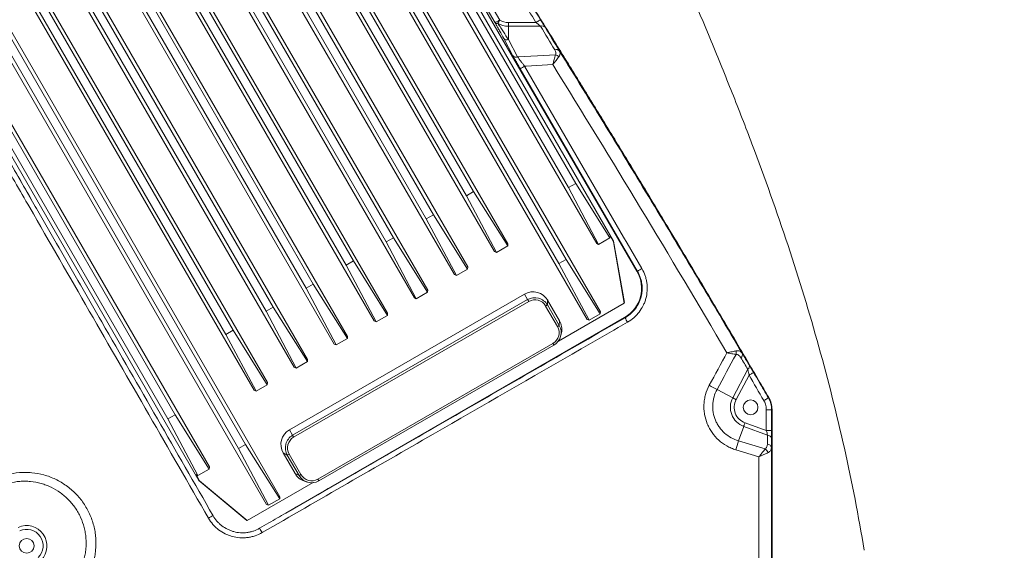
# Model space of a CAD drawing. Header units: millimetres. Extents: x 127 to 4201, y 49 to 2729.
# Tile 95 of 102: x 3118 to 3486, y 1307 to 1505. Entities that reach past the tile are written whole.
import ezdxf

# ---------------------------------------------------------------- set-up
doc = ezdxf.new("R2010")
doc.units = ezdxf.units.MM
doc.header["$LTSCALE"] = 10

msp = doc.modelspace()

# ---------------------------------------------------------------- linework, layer by layer
at = {"color": 7, "linetype": 'Continuous', "lineweight": 15}
for p, q in [((3348.91, 1411.04), (3137.27, 1776.07)), ((3138.71, 1771.3), (3340.18, 1422.34)), ((3136.13, 1763.89), (3333.83, 1421.45)), ((3335.24, 1395.89), (3126.11, 1758.11)), ((3150.96, 1740.86), (3323.3, 1442.35)), ((3325.98, 1443.9), (3153.64, 1742.4)), ((3135.96, 1732.2), (3319.72, 1413.92)), ((3322.4, 1415.47), (3138.64, 1733.75)), ((3001.17, 1685.97), (3210.29, 1323.76)), ((3184.93, 1332.7), (2983.45, 1681.67)), ((3188.87, 1337.75), (2991.16, 1680.19)), ((3016, 1662.94), (3199.76, 1344.66)), ((3202.43, 1346.21), (3018.68, 1664.49)), ((3173.39, 1664.71), (3330.25, 1393.02)), ((3176.04, 1357.33), (3003.69, 1655.84)), ((3001.01, 1654.29), (3173.36, 1355.78)), ((3165.6, 1643.57), (3295.6, 1418.41)), ((3300.58, 1421.29), (3170.59, 1646.45)), ((3285.59, 1412.63), (3155.59, 1637.79)), ((3150.61, 1634.91), (3280.6, 1409.75)), ((3270.59, 1403.97), (3140.59, 1629.13)), ((3135.61, 1626.25), (3265.61, 1401.09)), ((3287.74, 1440.86), (3183.11, 1622.09)), ((3255.6, 1395.31), (3125.6, 1620.47)), ((3180.44, 1620.54), (3285.07, 1439.31)), ((3120.62, 1617.6), (3250.61, 1392.44)), ((3240.6, 1386.65), (3110.6, 1611.82)), ((3165.44, 1611.88), (3270.07, 1430.66)), ((3272.75, 1432.2), (3168.12, 1613.43)), ((3105.62, 1608.94), (3235.62, 1383.78)), ((3225.61, 1378), (3095.61, 1603.16)), ((3150.44, 1603.23), (3255.08, 1422)), ((3257.75, 1423.54), (3153.12, 1604.77)), ((3090.63, 1600.28), (3220.62, 1375.12)), ((3215.27, 1326.63), (3058.41, 1598.32)), ((3242.76, 1414.89), (3138.13, 1596.11)), ((3210.61, 1369.34), (3080.61, 1594.5)), ((3135.45, 1594.57), (3240.08, 1413.34)), ((3075.63, 1591.62), (3205.63, 1366.46)), ((3120.45, 1585.91), (3225.09, 1404.68)), ((3227.76, 1406.23), (3123.13, 1587.46)), ((3105.46, 1577.25), (3210.09, 1396.03)), ((3212.77, 1397.57), (3108.14, 1578.8)), ((3197.77, 1388.91), (3093.14, 1570.14)), ((3090.46, 1568.6), (3195.09, 1387.37)), ((3295.83, 1504.06), (3292.87, 1509.18)), ((3294.6, 1510.18), (3297.56, 1505.06)), ((3300.77, 1502.74), (3300.77, 1504.16)), ((3300.77, 1504.16), (3311.11, 1504.16)), ((3312.84, 1502.74), (3300.77, 1502.74)), ((3300.77, 1497.73), (3300.77, 1502.74)), ((3302.51, 1491.67), (3299.04, 1498.14)), ((3300.77, 1497.73), (3304.24, 1491.26)), ((3101.13, 1474.68), (3122.75, 1437.06)), ((3285.07, 1439.31), (3287.74, 1440.86)), ((3287.74, 1440.86), (3300.53, 1420.49)), ((3323.3, 1442.35), (3325.98, 1443.9)), ((3334.55, 1421.09), (3323.3, 1442.35)), ((3325.98, 1443.9), (3338.76, 1423.52)), ((3296.32, 1418.05), (3285.07, 1439.31)), ((3270.07, 1430.66), (3272.75, 1432.2)), ((3281.32, 1409.4), (3270.07, 1430.66)), ((3272.75, 1432.2), (3285.54, 1411.83)), ((3255.08, 1422), (3257.75, 1423.54)), ((3257.75, 1423.54), (3270.54, 1403.17)), ((3338.76, 1423.52), (3334.55, 1421.09)), ((3338.76, 1423.52), (3338.82, 1424.32)), ((3340.14, 1422.02), (3338.82, 1424.32)), ((3266.33, 1400.74), (3255.08, 1422)), ((3300.53, 1420.49), (3296.32, 1418.05)), ((3300.53, 1420.49), (3300.58, 1421.29)), ((3334.55, 1421.09), (3333.83, 1421.45)), ((3340.14, 1422.02), (3340.18, 1422.34)), ((3344.16, 1399.13), (3340.14, 1422.02)), ((3344.23, 1399.28), (3340.18, 1422.34)), ((3296.32, 1418.05), (3295.6, 1418.41)), ((3319.72, 1413.92), (3322.4, 1415.47)), ((3322.4, 1415.47), (3335.18, 1395.1)), ((3240.08, 1413.34), (3242.76, 1414.89)), ((3251.33, 1392.08), (3240.08, 1413.34)), ((3242.76, 1414.89), (3255.54, 1394.52)), ((3285.54, 1411.83), (3281.32, 1409.4)), ((3285.54, 1411.83), (3285.59, 1412.63)), ((3330.97, 1392.66), (3319.72, 1413.92)), ((3281.32, 1409.4), (3280.6, 1409.75)), ((3348.91, 1411.04), (3349.14, 1410.98)), ((3225.09, 1404.68), (3227.76, 1406.23)), ((3236.33, 1383.42), (3225.09, 1404.68)), ((3227.76, 1406.23), (3240.55, 1385.86)), ((3270.54, 1403.17), (3270.59, 1403.97)), ((3306.81, 1402.46), (3218.83, 1351.66)), ((3220.02, 1349.6), (3308, 1400.4)), ((3266.33, 1400.74), (3265.61, 1401.09)), ((3270.54, 1403.17), (3266.33, 1400.74)), ((3308, 1400.4), (3306.81, 1402.46)), ((3210.09, 1396.03), (3212.77, 1397.57)), ((3212.77, 1397.57), (3225.55, 1377.2)), ((3308.4, 1399.71), (3220.42, 1348.91)), ((3319.17, 1390.33), (3314.73, 1398.01)), ((3315.37, 1398.43), (3315.48, 1400.14)), ((3315.37, 1398.43), (3319.81, 1390.74)), ((3319.92, 1392.45), (3315.48, 1400.14)), ((3319.52, 1384.9), (3344.16, 1399.13)), ((3344.23, 1399.28), (3344.16, 1399.13)), ((3221.34, 1374.77), (3210.09, 1396.03)), ((3217.51, 1320.49), (3344.3, 1393.69)), ((3255.54, 1394.52), (3251.33, 1392.08)), ((3255.54, 1394.52), (3255.6, 1395.31)), ((3330.97, 1392.66), (3330.25, 1393.02)), ((3335.18, 1395.1), (3330.97, 1392.66)), ((3335.18, 1395.1), (3335.24, 1395.89)), ((3344.49, 1393.64), (3344.3, 1393.69)), ((3251.33, 1392.08), (3250.61, 1392.44)), ((3319.81, 1390.74), (3319.92, 1392.45)), ((3195.09, 1387.37), (3197.77, 1388.91)), ((3206.34, 1366.11), (3195.09, 1387.37)), ((3197.77, 1388.91), (3210.56, 1368.54)), ((3240.55, 1385.86), (3236.33, 1383.42)), ((3240.55, 1385.86), (3240.6, 1386.65)), ((3320.42, 1386.94), (3320.64, 1387.99)), ((3229.48, 1333.2), (3317.47, 1384)), ((3317.83, 1383.37), (3229.84, 1332.57)), ((3236.33, 1383.42), (3235.62, 1383.78)), ((3221.34, 1374.77), (3220.62, 1375.12)), ((3225.55, 1377.2), (3221.34, 1374.77)), ((3225.55, 1377.2), (3225.61, 1378)), ((3384.74, 1363.63), (3390.4, 1374.32)), ((3390.84, 1372.13), (3385.99, 1362.97)), ((3210.56, 1368.54), (3206.34, 1366.11)), ((3210.56, 1368.54), (3210.61, 1369.34)), ((3206.34, 1366.11), (3205.63, 1366.46)), ((3378.86, 1366.75), (3384.74, 1363.63)), ((3398.11, 1363.63), (3398.17, 1363.66)), ((3173.36, 1355.78), (3176.04, 1357.33)), ((3176.04, 1357.33), (3188.82, 1336.96)), ((3397.31, 1359.18), (3399.31, 1359.18)), ((3397.31, 1351.38), (3397.31, 1359.18)), ((3399.31, 1359.18), (3399.31, 1351.38)), ((3399.31, 1359.18), (3399.38, 1359.18)), ((3399.38, 1222.22), (3399.38, 1359.18)), ((3399.45, 1222.22), (3399.45, 1359.18)), ((3184.61, 1334.52), (3173.36, 1355.78)), ((3386.89, 1347.57), (3388.85, 1352.95)), ((3397.77, 1349.71), (3388.85, 1352.95)), ((3389.34, 1354.28), (3397.31, 1351.38)), ((3220.02, 1349.6), (3218.83, 1351.66)), ((3397.31, 1351.38), (3399.31, 1351.38)), ((3397.71, 1346.26), (3397.77, 1349.71)), ((3199.76, 1344.66), (3202.43, 1346.21)), ((3202.43, 1346.21), (3215.22, 1325.84)), ((3386.89, 1347.57), (3396.94, 1344.5)), ((3399.29, 1348.38), (3399.23, 1344.93)), ((3211.01, 1323.4), (3199.76, 1344.66)), ((3218.04, 1342.23), (3216.5, 1342.99)), ((3216.5, 1342.99), (3220.94, 1335.3)), ((3222.48, 1334.54), (3218.04, 1342.23)), ((3218.72, 1342.58), (3223.16, 1334.89)), ((3394.48, 1341.54), (3385.93, 1344.15)), ((3188.82, 1336.96), (3188.87, 1337.75)), ((3184.61, 1334.52), (3183.89, 1334.88)), ((3183.89, 1334.88), (3185.22, 1332.58)), ((3188.82, 1336.96), (3184.61, 1334.52)), ((3222.48, 1334.54), (3220.94, 1335.3)), ((3184.93, 1332.7), (3185.22, 1332.58)), ((3184.93, 1332.7), (3202.88, 1317.66)), ((3185.22, 1332.58), (3203.04, 1317.65)), ((3203.04, 1317.65), (3227.68, 1331.88)), ((3224.45, 1332.45), (3225.46, 1332.12)), ((3215.22, 1325.84), (3215.27, 1326.63)), ((3211.01, 1323.4), (3210.29, 1323.76)), ((3215.22, 1325.84), (3211.01, 1323.4)), ((3203.04, 1317.65), (3202.88, 1317.66))]:
    msp.add_line(p, q, dxfattribs=at)
at = {"color": 7, "linetype": 'Continuous', "lineweight": 15, "flags": 128}
for points in [[(3297.56, 1505.06), (3297.23, 1504.87), (3296.91, 1504.68), (3296.61, 1504.51), (3296.35, 1504.36), (3296.14, 1504.24), (3295.97, 1504.14), (3295.87, 1504.08), (3295.83, 1504.06)], [(3297.56, 1505.06), (3297.45, 1504.89), (3297.35, 1504.73), (3297.25, 1504.56), (3297.16, 1504.4), (3297.07, 1504.25), (3296.98, 1504.11), (3296.9, 1503.97), (3296.82, 1503.85)], [(3311.11, 1504.16), (3311.44, 1504.36), (3311.75, 1504.55), (3312.05, 1504.74), (3312.3, 1504.89), (3312.51, 1505.03), (3312.67, 1505.12), (3312.77, 1505.19), (3312.81, 1505.21)], [(3304.24, 1491.26), (3311.71, 1491.65), (3318.4, 1492)], [(3317.4, 1488.4), (3307.43, 1487.87), (3306.85, 1487.84)], [(3308.4, 1399.71), (3308.33, 1399.83), (3308.26, 1399.96), (3308.19, 1400.07), (3308.13, 1400.17), (3308.08, 1400.26), (3308.04, 1400.33), (3308.02, 1400.37), (3308, 1400.4)], [(3317.83, 1383.37), (3317.83, 1383.38), (3317.81, 1383.42), (3317.78, 1383.48), (3317.73, 1383.55), (3317.68, 1383.65), (3317.61, 1383.76), (3317.54, 1383.88), (3317.47, 1384)], [(3390.84, 1372.13), (3391.18, 1372.32), (3391.5, 1372.51), (3391.79, 1372.68), (3392.06, 1372.84), (3392.27, 1372.96), (3392.43, 1373.05), (3392.53, 1373.11), (3392.57, 1373.14)], [(3384.74, 1363.63), (3384.87, 1363.56), (3385.01, 1363.49), (3385.16, 1363.41), (3385.32, 1363.33), (3385.48, 1363.24), (3385.65, 1363.15), (3385.82, 1363.06), (3385.99, 1362.97)], [(3396.38, 1362.62), (3396.71, 1362.82), (3397.04, 1363), (3397.33, 1363.17), (3397.59, 1363.33), (3397.81, 1363.45), (3397.97, 1363.55), (3398.07, 1363.6), (3398.11, 1363.63)], [(3388.85, 1352.95), (3388.9, 1353.09), (3388.96, 1353.24), (3389.01, 1353.4), (3389.08, 1353.56), (3389.14, 1353.74), (3389.2, 1353.92), (3389.27, 1354.1), (3389.34, 1354.28)], [(3220.42, 1348.91), (3220.34, 1349.03), (3220.27, 1349.16), (3220.21, 1349.27), (3220.15, 1349.37), (3220.1, 1349.46), (3220.06, 1349.53), (3220.03, 1349.57), (3220.02, 1349.6)], [(3229.84, 1332.57), (3229.84, 1332.58), (3229.82, 1332.62), (3229.79, 1332.68), (3229.74, 1332.75), (3229.69, 1332.85), (3229.62, 1332.96), (3229.56, 1333.08), (3229.48, 1333.2)]]:
    msp.add_lwpolyline(points, dxfattribs=at)
at = {"color": 7, "linetype": 'Continuous', "lineweight": 15}
for centre in [(3391.45, 1360.08), (3120.51, 1308.22)]:
    msp.add_circle(centre, 2.75, dxfattribs=at)
for centre, radius, start, end in [((3296.5, 1504.78), 0.989, 227.2735, 289.112), ((3300.77, 1510.33), 7.59, 238.6137, 270), ((3300.77, 1510.33), 6.17, 238.6137, 270), ((3313.45, 1501.39), 1.48, 42.0409, 114.0565), ((3300.2, 1499.15), 1.53, 221.0346, 292.0125), ((3318.73, 1492.57), 1.48, 41.9534, 114.0015), ((3303.67, 1492.68), 1.53, 221.0338, 292.0133), ((3317.73, 1489.17), 2.91, 48.0225, 76.7036), ((3316.1, 1470.98), 19.23, 118.7462, 124.4369), ((3357.56, 1399.39), 14.33, 118.2956, 125.9953), ((3309.99, 1396.97), 6.35, 30.0394, 120.0393), ((3310.7, 1395.73), 5.39, 30.0392, 120.0393), ((3310.72, 1395.7), 4.63, 30.0394, 120.0392), ((3312.9, 1401.54), 3.97, 297.3893, 308.3973), ((3357.7, 1399.54), 14.47, 204.0635, 211.6878), ((3315.16, 1388.01), 4.63, 299.9609, 29.9604), ((3315.14, 1388.05), 5.39, 299.9609, 29.9606), ((3317.34, 1393.86), 3.98, 297.3903, 308.3954), ((3314.44, 1389.29), 6.34, 348.1692, 29.9942), ((3383.06, 1380.51), 2.99, 348.22, 13.7006), ((3386.87, 1379.8), 1.48, 308.1159, 20.1815), ((3389.49, 1375.48), 1.48, 308.0758, 20.1173), ((3170.18, 987.51), 432.86, 61.178, 61.6118), ((3391.45, 1360.08), 7.59, 152.0917, 250), ((3391.45, 1360.08), 6.17, 152.0917, 250), ((3222, 1346.16), 6.35, 119.9609, 209.9607), ((3222.71, 1344.93), 5.39, 119.9605, 209.9608), ((3222.73, 1344.89), 4.63, 119.9606, 209.961), ((3397.69, 1348.09), 1.62, 10.3969, 87.1278), ((3317.05, 1365.46), 72.1, 342.8067, 345.6315), ((3397.63, 1344.64), 1.62, 10.3974, 87.1268), ((3216.57, 1345.93), 3.97, 291.5998, 302.613), ((3395.15, 1342.13), 2.97, 20.0323, 52.9363), ((3226.42, 1338.47), 6.34, 210.0059, 251.8308), ((3221.01, 1338.24), 3.97, 291.6021, 302.6106), ((3227.15, 1337.24), 5.39, 210.0394, 300.0391), ((3227.16, 1337.21), 4.63, 210.0391, 300.0395), ((3197.1, 1304.4), 16.57, 114.3087, 121.0817), ((3120.51, 1308.22), 7.59, 315, 115), ((3120.51, 1308.22), 6.17, 315, 115), ((3245.12, 1334.65), 42.37, 207.9269, 210.475)]:
    msp.add_arc(centre, radius, start, end, dxfattribs=at)
for centre, major_axis, ratio, start_param, end_param in [((3337.9, 1404.7), (10.98, -6.46), 0.996449, 5.769162, 7.33874), ((3397.24, 1351.41), (-0.69, 2.38), 0.024275, 3.909306, 4.694704), ((3399.24, 1351.41), (0, 4.26), 0.016402, 3.921019, 4.706417)]:
    msp.add_ellipse(centre, major_axis=major_axis, ratio=ratio, start_param=start_param, end_param=end_param, dxfattribs=at)
for points, knots in [([(3617.97, 1200.4), (3690.89, 1297.1), (3771, 1443.33), (3661.27, 1575.78), (3606.35, 1714.61), (3504.55, 1634.46), (3481.49, 1659.71), (3470.09, 1676.02)], [0.1551728, 0.1551728, 0.1551728, 0.1551728, 0.4502186, 0.6268436, 0.7360795, 0.8474641, 0.9857195, 0.9857195, 0.9857195, 0.9857195]), ([(3324.51, 1616.41), (3327.77, 1609.72), (3330.91, 1603), (3335.46, 1592.9), (3336.94, 1589.52), (3339.86, 1582.76), (3341.31, 1579.4), (3348.59, 1562.63), (3354.38, 1549.41), (3365.74, 1523.19), (3371.31, 1510.18), (3379.36, 1490.71), (3381.97, 1484.26), (3387.07, 1471.43), (3389.54, 1465.04), (3396.75, 1445.94), (3401.25, 1433.29), (3409.61, 1408.01), (3413.47, 1395.39), (3420.5, 1370.11), (3423.68, 1357.45), (3429.35, 1332.06), (3431.83, 1319.33), (3433.98, 1306.55)], [0, 0, 0, 0, 0.0625, 0.0625, 0.09375, 0.09375, 0.125, 0.125, 0.25, 0.25, 0.375, 0.375, 0.4375, 0.4375, 0.5, 0.5, 0.625, 0.625, 0.75, 0.75, 0.875, 0.875, 1, 1, 1, 1]), ([(3398.17, 1363.66), (3389.21, 1378.96), (3371.3, 1409.55), (3338.61, 1463.76), (3314.55, 1502.48), (3299.84, 1526.14)], [0, 0, 0, 0, 0.279998, 0.559997, 1, 1, 1, 1]), ([(3299.9, 1526.17), (3301.48, 1523.64), (3304.64, 1518.59), (3309.35, 1511.04), (3314.02, 1503.53), (3318.64, 1496.08), (3323.22, 1488.67), (3327.75, 1481.32), (3332.25, 1474.01), (3336.7, 1466.75), (3341.1, 1459.54), (3345.46, 1452.38), (3349.78, 1445.27), (3354.06, 1438.2), (3358.29, 1431.19), (3362.48, 1424.22), (3366.62, 1417.3), (3370.72, 1410.43), (3374.78, 1403.61), (3378.8, 1396.84), (3382.77, 1390.12), (3386.7, 1383.44), (3390.58, 1376.82), (3394.42, 1370.24), (3396.97, 1365.87), (3398.23, 1363.7)], [0, 0, 0, 0, 0.0472, 0.094062, 0.140584, 0.186768, 0.232613, 0.278119, 0.323287, 0.368116, 0.412607, 0.45676, 0.500575, 0.544051, 0.587189, 0.629989, 0.672452, 0.714576, 0.756363, 0.797813, 0.838925, 0.879699, 0.920137, 0.960237, 1, 1, 1, 1]), ([(3299.04, 1498.14), (3298.54, 1499.07), (3298.04, 1500.01), (3297.25, 1501.47), (3296.98, 1501.96), (3296.42, 1502.98), (3296.13, 1503.5), (3295.83, 1504.06)], [0, 0, 0, 0, 0.5, 0.5, 0.75, 0.75, 1, 1, 1, 1]), ([(3296.82, 1503.85), (3297.2, 1503.28), (3297.57, 1502.74), (3298.27, 1501.68), (3298.61, 1501.17), (3299.58, 1499.67), (3300.19, 1498.69), (3300.77, 1497.73)], [0, 0, 0, 0, 0.25, 0.25, 0.5, 0.5, 1, 1, 1, 1]), ([(3312.84, 1502.74), (3312.72, 1502.85), (3312.58, 1502.96), (3312.3, 1503.19), (3312.16, 1503.31), (3311.72, 1503.67), (3311.42, 1503.91), (3311.11, 1504.16)], [0, 0, 0, 0, 0.25, 0.25, 0.5, 0.5, 1, 1, 1, 1]), ([(3312.81, 1505.21), (3313.13, 1504.7), (3313.44, 1504.2), (3313.88, 1503.47), (3314.03, 1503.23), (3314.3, 1502.79), (3314.42, 1502.58), (3314.54, 1502.38)], [0, 0, 0, 0, 0.5, 0.5, 0.75, 0.75, 1, 1, 1, 1]), ([(3318.4, 1492), (3318.47, 1492.16), (3318.51, 1492.32), (3318.54, 1492.65), (3318.53, 1492.82), (3318.44, 1493.3), (3318.31, 1493.62), (3318.13, 1493.92)], [0, 0, 0, 0, 0.25, 0.25, 0.5, 0.5, 1, 1, 1, 1]), ([(3319.83, 1493.56), (3320.02, 1493.23), (3320.12, 1492.87), (3320.1, 1492.3), (3320.06, 1492.11), (3319.92, 1491.72), (3319.81, 1491.52), (3319.67, 1491.33)], [0, 0, 0, 0, 0.5, 0.5, 0.75, 0.75, 1, 1, 1, 1]), ([(3319.83, 1493.56), (3331.44, 1474.81), (3342.96, 1456), (3365.79, 1418.26), (3377.09, 1399.32), (3388.26, 1380.31)], [0, 0, 0, 0, 0.5, 0.5, 1, 1, 1, 1]), ([(3305.22, 1486.84), (3304.97, 1487.28), (3304.72, 1487.71), (3304.36, 1488.35), (3304.24, 1488.57), (3304, 1488.99), (3303.88, 1489.2), (3303.53, 1489.82), (3303.31, 1490.22), (3302.99, 1490.79), (3302.89, 1490.97), (3302.7, 1491.33), (3302.6, 1491.51), (3302.51, 1491.67)], [0, 0, 0, 0, 0.25, 0.25, 0.375, 0.375, 0.5, 0.5, 0.75, 0.75, 0.875, 0.875, 1, 1, 1, 1]), ([(3304.24, 1491.26), (3304.42, 1491.01), (3304.61, 1490.75), (3305.02, 1490.21), (3305.23, 1489.93), (3305.68, 1489.34), (3305.91, 1489.04), (3306.37, 1488.45), (3306.61, 1488.15), (3306.85, 1487.84)], [0, 0, 0, 0, 0.25, 0.25, 0.5, 0.5, 0.75, 0.75, 1, 1, 1, 1]), ([(3318.4, 1492), (3318.34, 1491.76), (3318.27, 1491.5), (3318.13, 1490.94), (3318.05, 1490.65), (3317.88, 1490.03), (3317.79, 1489.71), (3317.65, 1489.22), (3317.6, 1489.06), (3317.5, 1488.73), (3317.45, 1488.56), (3317.4, 1488.4)], [0, 0, 0, 0, 0.25, 0.25, 0.5, 0.5, 0.75, 0.75, 0.875, 0.875, 1, 1, 1, 1]), ([(3319.67, 1491.33), (3319.53, 1491.14), (3319.37, 1490.92), (3319.03, 1490.47), (3318.84, 1490.23), (3318.45, 1489.73), (3318.25, 1489.47), (3317.94, 1489.07), (3317.83, 1488.94), (3317.62, 1488.67), (3317.51, 1488.53), (3317.4, 1488.4)], [0, 0, 0, 0, 0.25, 0.25, 0.5, 0.5, 0.75, 0.75, 0.875, 0.875, 1, 1, 1, 1]), ([(3382.57, 1380.48), (3371.92, 1398.59), (3361.15, 1416.63), (3339.42, 1452.6), (3328.45, 1470.52), (3317.4, 1488.4)], [0, 0, 0, 0, 0.5, 0.5, 1, 1, 1, 1]), ([(3101.13, 1474.63), (3104.74, 1468.37), (3108.34, 1462.11), (3115.55, 1449.58), (3119.15, 1443.32), (3122.75, 1437.06)], [0, 0, 0, 0, 0.5, 0.5, 1, 1, 1, 1]), ([(3188.55, 1318.59), (3181.12, 1331.51), (3173.68, 1344.43), (3158.82, 1370.28), (3151.38, 1383.2), (3136.51, 1409.04), (3129.08, 1421.97), (3117.92, 1441.35), (3114.2, 1447.81), (3106.75, 1460.73), (3103.03, 1467.19), (3099.3, 1473.65)], [0, 0, 0, 0, 0.25, 0.25, 0.5, 0.5, 0.75, 0.75, 0.875, 0.875, 1, 1, 1, 1]), ([(3122.75, 1437.06), (3123.42, 1435.91), (3124.08, 1434.75), (3124.74, 1433.6), (3127.4, 1428.98), (3130.05, 1424.36), (3132.7, 1419.74), (3138.01, 1410.51), (3143.31, 1401.27), (3148.62, 1392.03), (3162.51, 1367.85), (3176.39, 1343.68), (3190.28, 1319.5)], [0, 0, 0, 0, 0.004, 0.004, 0.004, 0.02, 0.02, 0.02, 0.052, 0.052, 0.052, 0.1357649, 0.1357649, 0.1357649, 0.1357649]), ([(3350.77, 1412), (3351.25, 1411.16), (3351.65, 1410.29), (3352.12, 1408.91), (3352.25, 1408.45), (3352.47, 1407.51), (3352.64, 1406.57), (3352.72, 1405.61), (3352.75, 1404.65), (3352.75, 1404.17), (3352.65, 1402.72), (3352.49, 1401.78), (3352.12, 1400.39), (3351.97, 1399.93), (3351.63, 1399.02), (3351.44, 1398.58), (3350.8, 1397.29), (3350.29, 1396.48), (3349.41, 1395.33), (3349.1, 1394.96), (3348.44, 1394.26), (3348.09, 1393.93), (3347.01, 1392.98), (3346.23, 1392.42), (3345.39, 1391.94)], [0, 0, 0, 0, 0.125, 0.125, 0.1875, 0.1875, 0.25, 0.3125, 0.3125, 0.375, 0.375, 0.5, 0.5, 0.5625, 0.5625, 0.625, 0.625, 0.75, 0.75, 0.8125, 0.8125, 0.875, 0.875, 1, 1, 1, 1]), ([(3344.49, 1393.64), (3345.09, 1394.03), (3346.29, 1394.8), (3347.82, 1396.32), (3349.08, 1398.05), (3350.03, 1399.98), (3350.64, 1402.03), (3350.9, 1404.16), (3350.79, 1406.29), (3350.31, 1408.63), (3349.56, 1410.12), (3349.14, 1410.98)], [0, 0, 0, 0, 0.107297, 0.21459, 0.321855, 0.429118, 0.53608, 0.643041, 0.749905, 0.856771, 1, 1, 1, 1]), ([(3217.51, 1320.49), (3238.67, 1332.69), (3259.84, 1344.89), (3302.17, 1369.27), (3323.33, 1381.46), (3344.49, 1393.64)], [0, 0, 0, 0, 0.5, 0.5, 1, 1, 1, 1]), ([(3345.39, 1391.94), (3344.24, 1391.28), (3338.46, 1387.95), (3314.21, 1373.99), (3269.77, 1348.41), (3229.94, 1325.46), (3208.6, 1313.16)], [0, 0, 0, 0, 0.025331, 0.126654, 0.53195, 1, 1, 1, 1]), ([(3385.96, 1381.22), (3385.51, 1381.12), (3384.79, 1380.95), (3383.76, 1380.73), (3383.18, 1380.61), (3382.92, 1380.55), (3382.79, 1380.53), (3382.72, 1380.51), (3382.65, 1380.5), (3382.61, 1380.49), (3382.59, 1380.48), (3382.58, 1380.48), (3382.57, 1380.48), (3382.57, 1380.48)], [0, 0, 0, 0, 0.454786, 0.725946, 0.858864, 0.926899, 0.93266, 0.965065, 0.981871, 0.990587, 0.99527, 0.996121, 1, 1, 1, 1]), ([(3385.98, 1379.9), (3385.75, 1379.94), (3385.51, 1379.98), (3384.98, 1380.07), (3384.7, 1380.12), (3384.12, 1380.21), (3383.82, 1380.27), (3383.35, 1380.35), (3383.2, 1380.37), (3382.88, 1380.43), (3382.72, 1380.45), (3382.57, 1380.48)], [0, 0, 0, 0, 0.25, 0.25, 0.5, 0.5, 0.75, 0.75, 0.875, 0.875, 1, 1, 1, 1]), ([(3388.26, 1380.31), (3388.03, 1380.68), (3387.73, 1380.96), (3387.16, 1381.21), (3386.94, 1381.27), (3386.48, 1381.3), (3386.23, 1381.28), (3385.96, 1381.22)], [0, 0, 0, 0, 0.5, 0.5, 0.75, 0.75, 1, 1, 1, 1]), ([(3387.78, 1378.64), (3387.58, 1378.98), (3387.33, 1379.28), (3386.89, 1379.63), (3386.73, 1379.73), (3386.38, 1379.87), (3386.19, 1379.91), (3385.98, 1379.9)], [0, 0, 0, 0, 0.5, 0.5, 0.75, 0.75, 1, 1, 1, 1]), ([(3390.88, 1375.99), (3391.11, 1375.6), (3391.57, 1374.84), (3392.18, 1373.8), (3392.51, 1373.24), (3392.57, 1373.14)], [0, 0, 0, 0, 0.452404, 0.903125, 1, 1, 1, 1]), ([(3390.84, 1372.13), (3390.77, 1372.51), (3390.7, 1372.89), (3390.58, 1373.45), (3390.55, 1373.63), (3390.47, 1373.99), (3390.44, 1374.16), (3390.4, 1374.32)], [0, 0, 0, 0, 0.5, 0.5, 0.75, 0.75, 1, 1, 1, 1]), ([(3392.57, 1373.14), (3393.24, 1371.99), (3395.09, 1368.82), (3396.94, 1365.65), (3398.11, 1363.63)], [0, 0, 0, 0, 0.363458, 1, 1, 1, 1]), ([(3385.93, 1344.15), (3385.33, 1344.33), (3384.74, 1344.55), (3383.59, 1345.05), (3383.03, 1345.33), (3381.42, 1346.25), (3380.41, 1346.97), (3378.56, 1348.66), (3377.74, 1349.6), (3376.67, 1351.12), (3376.34, 1351.65), (3375.74, 1352.74), (3375.47, 1353.31), (3374.76, 1355.03), (3374.41, 1356.22), (3374.09, 1358.07), (3374.02, 1358.7), (3373.95, 1359.94), (3373.95, 1360.56), (3374.01, 1361.8), (3374.08, 1362.41), (3374.28, 1363.65), (3374.41, 1364.26), (3374.92, 1366.06), (3375.38, 1367.21), (3375.98, 1368.32)], [0, 0, 0, 0, 0.0625, 0.0625, 0.125, 0.125, 0.25, 0.25, 0.375, 0.375, 0.4375, 0.4375, 0.5, 0.5, 0.625, 0.625, 0.6875, 0.6875, 0.75, 0.75, 0.8125, 0.8125, 0.875, 0.875, 1, 1, 1, 1]), ([(3378.86, 1366.75), (3378.38, 1365.87), (3378.01, 1364.95), (3377.61, 1363.52), (3377.5, 1363.03), (3377.34, 1362.04), (3377.29, 1361.55), (3377.24, 1360.56), (3377.24, 1360.06), (3377.3, 1359.07), (3377.36, 1358.58), (3377.62, 1357.1), (3377.9, 1356.15), (3378.48, 1354.78), (3378.7, 1354.33), (3379.18, 1353.46), (3379.45, 1353.04), (3380.31, 1351.84), (3380.97, 1351.1), (3382.47, 1349.77), (3383.28, 1349.2), (3385, 1348.24), (3385.93, 1347.85), (3386.89, 1347.57)], [0, 0, 0, 0, 0.125, 0.125, 0.1875, 0.1875, 0.25, 0.25, 0.3125, 0.3125, 0.375, 0.375, 0.5, 0.5, 0.5625, 0.5625, 0.625, 0.625, 0.75, 0.75, 0.875, 0.875, 1, 1, 1, 1]), ([(3398.11, 1363.63), (3398.21, 1363.46), (3398.3, 1363.29), (3398.47, 1362.94), (3398.55, 1362.76), (3398.78, 1362.23), (3398.9, 1361.86), (3399.2, 1360.73), (3399.31, 1359.96), (3399.31, 1359.18)], [0, 0, 0, 0, 0.125, 0.125, 0.25, 0.25, 0.5, 0.5, 1, 1, 1, 1]), ([(3399.38, 1359.18), (3399.31, 1360.06), (3399.19, 1361.63), (3398.48, 1363.04), (3398.17, 1363.66)], [0, 0, 0, 0, 0.557892, 1, 1, 1, 1]), ([(3398.23, 1363.7), (3398.28, 1363.61), (3398.38, 1363.44), (3398.51, 1363.18), (3398.64, 1362.91), (3398.76, 1362.64), (3398.87, 1362.37), (3398.97, 1362.09), (3399.06, 1361.81), (3399.17, 1361.43), (3399.28, 1360.95), (3399.38, 1360.36), (3399.44, 1359.77), (3399.44, 1359.38), (3399.45, 1359.18)], [0, 0, 0, 0, 0.062616, 0.125028, 0.187304, 0.249511, 0.311717, 0.37399, 0.436398, 0.499007, 0.62453, 0.749505, 0.874479, 1, 1, 1, 1]), ([(3397.31, 1359.18), (3397.29, 1359.54), (3397.26, 1360.24), (3396.98, 1361.42), (3396.6, 1362.18), (3396.38, 1362.62)], [0, 0, 0, 0, 0.296896, 0.586751, 1, 1, 1, 1]), ([(3396.94, 1344.5), (3397.22, 1344.72), (3397.41, 1345), (3397.65, 1345.6), (3397.71, 1345.93), (3397.71, 1346.26)], [0, 0, 0, 0, 0.5, 0.5, 1, 1, 1, 1]), ([(3396.94, 1344.5), (3396.78, 1344.3), (3396.61, 1344.08), (3396.23, 1343.62), (3396.03, 1343.37), (3395.61, 1342.87), (3395.39, 1342.61), (3395.05, 1342.21), (3394.94, 1342.07), (3394.71, 1341.81), (3394.59, 1341.67), (3394.48, 1341.54)], [0, 0, 0, 0, 0.25, 0.25, 0.5, 0.5, 0.75, 0.75, 0.875, 0.875, 1, 1, 1, 1]), ([(3397.95, 1343.14), (3397.72, 1343.03), (3397.47, 1342.91), (3396.94, 1342.66), (3396.65, 1342.53), (3396.06, 1342.25), (3395.76, 1342.11), (3395.28, 1341.9), (3395.12, 1341.83), (3394.8, 1341.68), (3394.64, 1341.61), (3394.48, 1341.54)], [0, 0, 0, 0, 0.25, 0.25, 0.5, 0.5, 0.75, 0.75, 0.875, 0.875, 1, 1, 1, 1]), ([(3394.49, 1237.65), (3394.49, 1255.02), (3394.48, 1289.64), (3394.48, 1324.28), (3394.48, 1341.54)], [0, 0, 0, 0, 0.5016366, 1, 1, 1, 1]), ([(3399.23, 1344.93), (3399.16, 1344.56), (3399.03, 1343.91), (3398.38, 1343.37), (3397.99, 1343.17), (3397.95, 1343.14)], [0, 0, 0, 0, 0.533148, 0.940296, 1, 1, 1, 1]), ([(3399.23, 1344.93), (3399.24, 1326.58), (3399.25, 1289.71), (3399.27, 1252.84), (3399.28, 1234.32)], [0, 0, 0, 0, 0.497639, 1, 1, 1, 1]), ([(3108.83, 1333.3), (3109.54, 1333.63), (3110.26, 1333.92), (3111.72, 1334.45), (3112.47, 1334.68), (3114.73, 1335.27), (3116.25, 1335.53), (3118.56, 1335.71), (3119.33, 1335.74), (3120.88, 1335.73), (3121.66, 1335.69), (3123.98, 1335.46), (3125.5, 1335.18), (3127.72, 1334.56), (3128.46, 1334.32), (3129.91, 1333.78), (3130.63, 1333.47), (3132.73, 1332.47), (3134.05, 1331.68), (3135.93, 1330.34), (3136.54, 1329.86), (3137.72, 1328.86), (3138.29, 1328.32), (3139.92, 1326.66), (3140.9, 1325.47), (3142.21, 1323.57), (3142.62, 1322.91), (3143.19, 1321.9), (3143.38, 1321.55), (3143.73, 1320.86), (3143.9, 1320.51), (3144.7, 1318.75), (3145.21, 1317.3), (3145.79, 1315.06), (3145.95, 1314.3), (3146.21, 1312.77), (3146.31, 1311.99), (3146.49, 1309.68), (3146.47, 1308.14), (3146.25, 1305.84), (3146.14, 1305.07), (3145.86, 1303.53), (3145.68, 1302.78), (3145.06, 1300.54), (3144.52, 1299.1), (3143.52, 1297.01), (3143.15, 1296.32), (3142.36, 1294.98), (3141.93, 1294.33), (3140.58, 1292.44), (3139.57, 1291.27), (3138.45, 1290.18)], [0, 0, 0, 0, 0.03125, 0.03125, 0.0625, 0.0625, 0.125, 0.125, 0.15625, 0.15625, 0.1875, 0.1875, 0.25, 0.25, 0.28125, 0.28125, 0.3125, 0.3125, 0.375, 0.375, 0.40625, 0.40625, 0.4375, 0.4375, 0.5, 0.5, 0.53125, 0.53125, 0.546875, 0.546875, 0.5625, 0.5625, 0.625, 0.625, 0.65625, 0.65625, 0.6875, 0.6875, 0.75, 0.75, 0.78125, 0.78125, 0.8125, 0.8125, 0.875, 0.875, 0.90625, 0.90625, 0.9375, 0.9375, 1, 1, 1, 1]), ([(3135.82, 1292.91), (3136.79, 1293.85), (3137.67, 1294.87), (3138.85, 1296.5), (3139.22, 1297.06), (3139.9, 1298.22), (3140.22, 1298.82), (3141.09, 1300.63), (3141.56, 1301.88), (3142.1, 1303.82), (3142.26, 1304.47), (3142.5, 1305.8), (3142.6, 1306.47), (3142.79, 1308.47), (3142.8, 1309.8), (3142.65, 1311.81), (3142.57, 1312.48), (3142.34, 1313.81), (3142.21, 1314.46), (3141.7, 1316.4), (3141.26, 1317.66), (3140.43, 1319.49), (3140.12, 1320.1), (3139.46, 1321.27), (3139.11, 1321.84), (3137.98, 1323.49), (3137.13, 1324.52), (3135.72, 1325.96), (3135.23, 1326.43), (3134.21, 1327.3), (3133.68, 1327.72), (3132.06, 1328.89), (3130.91, 1329.57), (3129.09, 1330.44), (3128.47, 1330.71), (3127.21, 1331.18), (3126.58, 1331.39), (3124.65, 1331.93), (3123.34, 1332.18), (3121.32, 1332.38), (3120.65, 1332.42), (3119.3, 1332.43), (3118.63, 1332.41), (3116.64, 1332.25), (3115.32, 1332.03), (3113.36, 1331.52), (3112.71, 1331.32), (3111.44, 1330.86), (3110.81, 1330.61), (3110.2, 1330.32)], [0, 0, 0, 0, 0.0625, 0.0625, 0.09375, 0.09375, 0.125, 0.125, 0.1875, 0.1875, 0.21875, 0.21875, 0.25, 0.25, 0.3125, 0.3125, 0.34375, 0.34375, 0.375, 0.375, 0.4375, 0.4375, 0.46875, 0.46875, 0.5, 0.5, 0.5625, 0.5625, 0.59375, 0.59375, 0.625, 0.625, 0.6875, 0.6875, 0.71875, 0.71875, 0.75, 0.75, 0.8125, 0.8125, 0.84375, 0.84375, 0.875, 0.875, 0.9375, 0.9375, 0.96875, 0.96875, 1, 1, 1, 1]), ([(3190.28, 1319.5), (3190.7, 1318.77), (3191.18, 1318.09), (3192, 1317.15), (3192.29, 1316.85), (3192.9, 1316.28), (3193.22, 1316), (3194.21, 1315.24), (3194.92, 1314.8), (3196.04, 1314.24), (3196.43, 1314.07), (3197.21, 1313.77), (3197.6, 1313.65), (3198.8, 1313.32), (3199.63, 1313.18), (3201.31, 1313.07), (3202.14, 1313.1), (3203.37, 1313.26), (3203.78, 1313.33), (3204.6, 1313.52), (3205, 1313.64), (3206.19, 1314.04), (3206.95, 1314.39), (3207.68, 1314.81)], [0, 0, 0, 0, 0.125, 0.125, 0.1875, 0.1875, 0.25, 0.25, 0.375, 0.375, 0.4375, 0.4375, 0.5, 0.5, 0.625, 0.625, 0.75, 0.75, 0.8125, 0.8125, 0.875, 0.875, 1, 1, 1, 1]), ([(3207.68, 1314.81), (3208.84, 1315.48), (3209.99, 1316.14), (3211.14, 1316.81), (3213.27, 1318.04), (3215.39, 1319.26), (3217.51, 1320.49)], [0, 0, 0, 0, 0.004, 0.004, 0.004, 0.0113506, 0.0113506, 0.0113506, 0.0113506]), ([(3208.6, 1313.16), (3207.76, 1312.68), (3206.88, 1312.28), (3205.5, 1311.82), (3205.04, 1311.68), (3204.1, 1311.47), (3203.16, 1311.3), (3202.2, 1311.23), (3201.24, 1311.2), (3200.75, 1311.21), (3199.31, 1311.31), (3198.37, 1311.47), (3196.98, 1311.84), (3196.52, 1311.99), (3195.62, 1312.34), (3195.18, 1312.53), (3193.89, 1313.17), (3193.08, 1313.68), (3191.94, 1314.56), (3191.57, 1314.88), (3190.86, 1315.54), (3190.53, 1315.89), (3189.59, 1316.97), (3189.03, 1317.75), (3188.55, 1318.59)], [0, 0, 0, 0, 0.125, 0.125, 0.1875, 0.1875, 0.25, 0.3125, 0.3125, 0.375, 0.375, 0.5, 0.5, 0.5625, 0.5625, 0.625, 0.625, 0.75, 0.75, 0.8125, 0.8125, 0.875, 0.875, 1, 1, 1, 1])]:
    msp.add_open_spline(points, degree=3, knots=knots, dxfattribs=at)
for points in [[(3311.11, 1504.16), (3307.48, 1510), (3303.84, 1515.84), (3300.19, 1521.67)], [(3318.13, 1493.92), (3316.37, 1496.86), (3314.61, 1499.8), (3312.84, 1502.74)], [(3314.54, 1502.38), (3316.31, 1499.44), (3318.07, 1496.5), (3319.83, 1493.56)], [(3349.14, 1410.98), (3334.5, 1436.26), (3319.86, 1461.55), (3305.22, 1486.84)], [(3306.85, 1487.84), (3321.49, 1462.56), (3336.13, 1437.28), (3350.77, 1412)], [(3375.98, 1368.32), (3378.17, 1372.37), (3380.37, 1376.43), (3382.57, 1380.48)], [(3385.98, 1379.9), (3383.6, 1375.52), (3381.23, 1371.14), (3378.86, 1366.75)], [(3390.4, 1374.32), (3389.53, 1375.76), (3388.66, 1377.2), (3387.78, 1378.64)], [(3388.26, 1380.31), (3389.13, 1378.87), (3390.01, 1377.43), (3390.88, 1375.99)], [(3396.38, 1362.62), (3394.54, 1365.79), (3392.69, 1368.96), (3390.84, 1372.13)]]:
    msp.add_open_spline(points, degree=3, dxfattribs=at)

doc.saveas('drawing.dxf')
